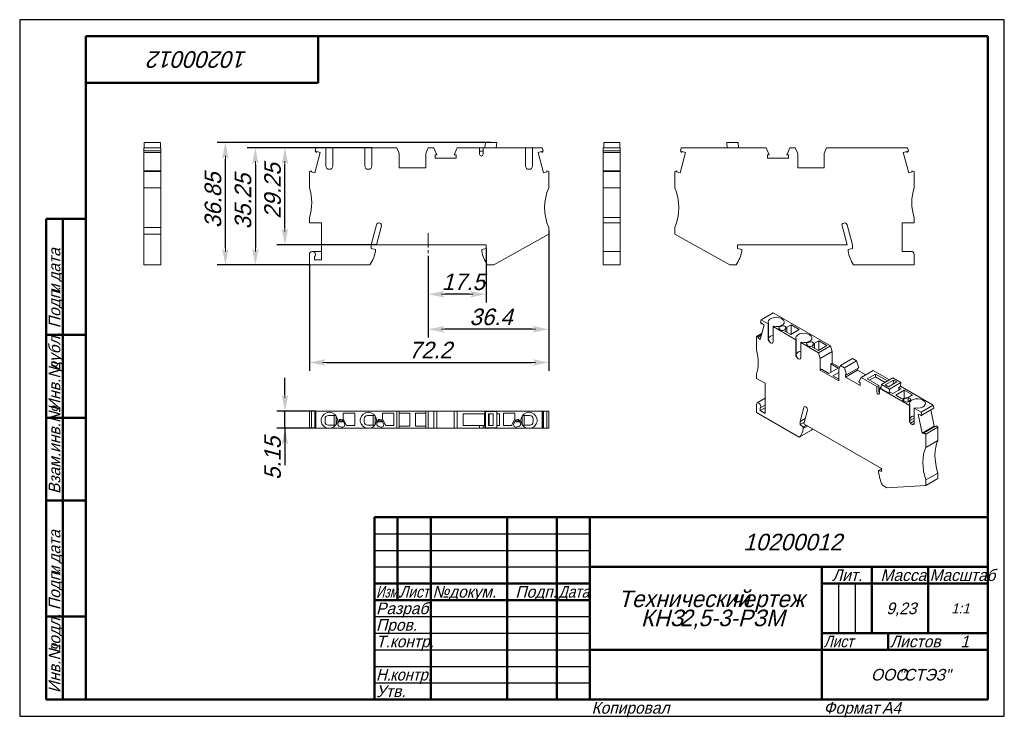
# Model space of a CAD drawing. Header units: millimetres. Extents: x 0 to 297, y 0 to 210.
import ezdxf

# ---------------------------------------------------------------- set-up
doc = ezdxf.new("R2010")
doc.units = ezdxf.units.MM
doc.linetypes.add('CENTER_per1_scale0.136024', pattern=[6.91, 4.31875, -0.86375, 0.86375, -0.86375])
doc.styles.add('TextStyle_1', font='T-FLEX Type A.TTF', dxfattribs={"oblique": 15, "height": 5})
doc.styles.add('TextStyle_2', font='T-FLEX Type A.TTF', dxfattribs={"oblique": 15, "height": 3.5})
doc.styles.add('TextStyle_3', font='T-FLEX Type A.TTF', dxfattribs={"width": 0.744064, "oblique": 15, "height": 3.5})
doc.styles.add('TextStyle_4', font='T-FLEX Type A.TTF', dxfattribs={"width": 0.883061, "oblique": 15, "height": 3.5})
doc.styles.add('TextStyle_5', font='T-FLEX Type A.TTF', dxfattribs={"width": 0.94413, "oblique": 15, "height": 3.5})
doc.styles.add('TextStyle_6', font='T-FLEX Type A.TTF', dxfattribs={"width": 0.98844, "oblique": 15, "height": 3.5})
doc.styles.add('TextStyle_7', font='T-FLEX Type A.TTF', dxfattribs={"oblique": 15, "height": 5})
doc.styles.add('TextStyle_8', font='T-FLEX Type A.TTF', dxfattribs={"oblique": 15, "height": 3})
doc.styles.add('TextStyle_9', font='T-FLEX Type A.TTF', dxfattribs={"oblique": 15, "height": 3.5})
doc.dimstyles.new('DIM_ST_1', dxfattribs={"dimtxt": 5, "dimasz": 5, "dimexe": 2.5, "dimexo": 0, "dimtad": 1, "dimrnd": 0.01, "dimdsep": 46, "dimtxsty": 'TextStyle_1', "dimblk": 'Arrow_3_C7_Status', "dimcen": 0.09, "dimclrd": 7, "dimclre": 7, "dimclrt": 7, "dimazin": 0, "dimtfac": 1, "dimtdec": 0, "dimtmove": 0, "dimatfit": 0, "dimldrblk": 'NONE', "dimfxl": 1, "dimtvp": 1, "dimtolj": 1, "dimarcsym": 0})
doc.dimstyles.new('DIM_ST_2', dxfattribs={"dimtxt": 5, "dimasz": 5, "dimexe": 2.5, "dimexo": 0, "dimtad": 1, "dimrnd": 0.01, "dimdsep": 46, "dimtxsty": 'TextStyle_1', "dimblk": 'Arrow_3_C7_Status', "dimcen": 0.09, "dimclrd": 7, "dimclre": 7, "dimclrt": 7, "dimazin": 0, "dimtfac": 1, "dimtdec": 0, "dimtmove": 0, "dimatfit": 0, "dimldrblk": 'NONE', "dimfxl": 1, "dimtvp": 1, "dimtolj": 1, "dimarcsym": 0})

# ---------------------------------------------------------------- blocks, each defined once
blk = doc.blocks.new('Arrow_3_C7_Status')
at = {"color": 7, "linetype": 'Continuous', "lineweight": 0}
blk.add_line((-1, 0), (-0.8, 0), dxfattribs=at)
at = {"color": 7}
blk.add_solid([(-1, -0.2), (0, 0), (-0.8, 0), (-1, 0.2)], dxfattribs=at)
blk = doc.blocks.new('*D5')
at = {"color": 7, "lineweight": -2}
for p, q in [((106.22, 171.38), (77.52, 171.38)), ((80.02, 147.13), (80.02, 166.38)), ((107.6, 142.13), (77.52, 142.13))]:
    blk.add_line(p, q, dxfattribs=at)
at = {"layer": 'Defpoints', "color": 0}
for p in [(80.02, 171.38), (106.22, 171.38), (107.6, 142.13)]:
    blk.add_point(p, dxfattribs=at)
at = {"color": 7, "lineweight": -2, "xscale": 5, "yscale": 5, "zscale": 5}
for p, rotation in [((80.02, 171.38), 90.00000000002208), ((80.02, 142.13), 270.0000000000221)]:
    blk.add_blockref('Arrow_3_C7_Status', p, dxfattribs=dict(at, rotation=rotation))
blk = doc.blocks.new('_None')
blk = doc.blocks.new('*D6')
at = {"color": 7, "lineweight": -2}
for p, q in [((94.42, 171.38), (68.6, 171.38)), ((71.1, 166.38), (71.1, 141.13)), ((87.4, 136.13), (68.6, 136.13))]:
    blk.add_line(p, q, dxfattribs=at)
at = {"layer": 'Defpoints', "color": 0}
for p in [(94.42, 171.38), (71.1, 136.13), (87.4, 136.13)]:
    blk.add_point(p, dxfattribs=at)
at = {"color": 7, "lineweight": -2, "xscale": 5, "yscale": 5, "zscale": 5}
for p, rotation in [((71.1, 171.38), 90.00000000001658), ((71.1, 136.13), 270.0000000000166)]:
    blk.add_blockref('Arrow_3_C7_Status', p, dxfattribs=dict(at, rotation=rotation))
blk = doc.blocks.new('*D7')
at = {"color": 7, "lineweight": -2}
for p, q in [((142.2, 172.98), (59.54, 172.98)), ((62.04, 141.13), (62.04, 167.98)), ((87.4, 136.13), (59.54, 136.13))]:
    blk.add_line(p, q, dxfattribs=at)
at = {"layer": 'Defpoints', "color": 0}
for p in [(62.04, 172.98), (142.2, 172.98), (87.4, 136.13)]:
    blk.add_point(p, dxfattribs=at)
at = {"color": 7, "lineweight": -2, "xscale": 5, "yscale": 5, "zscale": 5}
for p, rotation in [((62.04, 172.98), 90.00000000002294), ((62.04, 136.13), 270.0000000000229)]:
    blk.add_blockref('Arrow_3_C7_Status', p, dxfattribs=dict(at, rotation=rotation))
blk = doc.blocks.new('*D8')
at = {"color": 7, "lineweight": -2}
for p, q in [((140.7, 141.03), (140.7, 124.72)), ((123.2, 138.76), (123.2, 124.72)), ((135.7, 127.22), (128.2, 127.22))]:
    blk.add_line(p, q, dxfattribs=at)
at = {"layer": 'Defpoints', "color": 0}
for p in [(140.7, 141.03), (123.2, 138.76), (123.2, 127.22)]:
    blk.add_point(p, dxfattribs=at)
at = {"color": 7, "lineweight": -2, "xscale": 5, "yscale": 5, "zscale": 5, "rotation": 180}
blk.add_blockref('Arrow_3_C7_Status', (123.2, 127.22), dxfattribs=at)
at = {"color": 7, "lineweight": -2, "xscale": 5, "yscale": 5, "zscale": 5}
blk.add_blockref('Arrow_3_C7_Status', (140.7, 127.22), dxfattribs=at)
blk = doc.blocks.new('*D9')
at = {"color": 7, "lineweight": -2}
for p, q in [((159.6, 145.33), (159.6, 114.15)), ((123.2, 138.76), (123.2, 114.15)), ((154.6, 116.65), (128.2, 116.65))]:
    blk.add_line(p, q, dxfattribs=at)
at = {"layer": 'Defpoints', "color": 0}
for p in [(159.6, 145.33), (123.2, 138.76), (123.2, 116.65)]:
    blk.add_point(p, dxfattribs=at)
at = {"color": 7, "lineweight": -2, "xscale": 5, "yscale": 5, "zscale": 5, "rotation": 180}
blk.add_blockref('Arrow_3_C7_Status', (123.2, 116.65), dxfattribs=at)
at = {"color": 7, "lineweight": -2, "xscale": 5, "yscale": 5, "zscale": 5}
blk.add_blockref('Arrow_3_C7_Status', (159.6, 116.65), dxfattribs=at)
blk = doc.blocks.new('*D10')
at = {"color": 7, "lineweight": -2}
for p, q in [((159.6, 146.33), (159.6, 104.15)), ((87.4, 136.13), (87.4, 104.15)), ((92.4, 106.65), (154.6, 106.65))]:
    blk.add_line(p, q, dxfattribs=at)
at = {"layer": 'Defpoints', "color": 0}
for p in [(159.6, 146.33), (87.4, 136.13), (159.6, 106.65)]:
    blk.add_point(p, dxfattribs=at)
at = {"color": 7, "lineweight": -2, "xscale": 5, "yscale": 5, "zscale": 5}
for p, rotation in [((87.4, 106.65), 180), ((159.6, 106.65), 360)]:
    blk.add_blockref('Arrow_3_C7_Status', p, dxfattribs=dict(at, rotation=rotation))
blk = doc.blocks.new('*D11')
at = {"color": 7, "lineweight": -2}
for p, q in [((80.02, 96.97), (80.02, 101.97)), ((89.36, 91.97), (77.52, 91.97)), ((80.02, 86.82), (80.02, 91.97)), ((89.36, 86.82), (77.52, 86.82)), ((80.02, 86.82), (80.02, 75.69)), ((80.02, 81.82), (80.02, 76.82))]:
    blk.add_line(p, q, dxfattribs=at)
at = {"layer": 'Defpoints', "color": 0}
for p in [(80.02, 91.97), (89.36, 91.97), (89.36, 86.82)]:
    blk.add_point(p, dxfattribs=at)
at = {"color": 7, "lineweight": -2, "xscale": 5, "yscale": 5, "zscale": 5}
for p, rotation in [((80.02, 91.97), 269.9999999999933), ((80.02, 86.82), 89.99999999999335)]:
    blk.add_blockref('Arrow_3_C7_Status', p, dxfattribs=dict(at, rotation=rotation))
blk = doc.blocks.new('_FR1Страница_1')
at = {"color": 7, "linetype": 'Continuous', "lineweight": 25}
for p, q in [((0, 210), (0, 0)), ((297, 210), (0, 210)), ((297, 0), (297, 210)), ((107, 55), (172, 55)), ((107, 50), (172, 50)), ((107, 45), (172, 45)), ((247, 40), (247, 25)), ((252, 40), (252, 25)), ((107, 30), (172, 30)), ((107, 25), (172, 25)), ((107, 20), (172, 20)), ((242, 20), (292, 20)), ((262, 20), (262, 20)), ((107, 15), (172, 15)), ((107, 10), (172, 10)), ((0, 0), (297, 0))]:
    blk.add_line(p, q, dxfattribs=at)
at = {"color": 7, "linetype": 'Continuous', "lineweight": 50}
for p, q in [((20, 5), (20, 205)), ((20, 205), (292, 205)), ((90, 191), (90, 205)), ((292, 205), (292, 5)), ((20, 191), (90, 191)), ((8, 5), (8, 150)), ((8, 150), (20, 150)), ((13, 150), (13, 5)), ((8, 115), (20, 115)), ((8, 90), (20, 90)), ((20, 65), (8, 65)), ((107, 5), (107, 60)), ((107, 60), (292, 60)), ((114, 60), (114, 35)), ((124, 60), (124, 5)), ((147, 60), (147, 5)), ((162, 60), (162, 5)), ((172, 60), (172, 5)), ((172, 45), (292, 45)), ((242, 45), (242, 5)), ((257, 45), (257, 25)), ((274, 45), (274, 25)), ((107, 40), (172, 40)), ((242, 40), (292, 40)), ((107, 35), (172, 35)), ((8, 30), (20, 30)), ((242, 25), (292, 25)), ((262, 25), (262, 20)), ((172, 20), (292, 20)), ((20, 5), (8, 5)), ((292, 5), (20, 5))]:
    blk.add_line(p, q, dxfattribs=at)
at = {"color": 7, "oblique": 15}
for s, height, rotation, style, p in [('10200012', 5, 180, 'TextStyle_7', (68.7, 200.5)), ('дата', 3.5, 90, 'TextStyle_2', (12.25, 131.01)), ('Подп.', 3.5, 90, 'TextStyle_2', (12.25, 117)), ('и', 3.5, 90, 'TextStyle_2', (12.25, 127.51)), ('дубл.', 3.5, 90, 'TextStyle_2', (12.25, 104.01)), ('Инв.№', 3.5, 90, 'TextStyle_2', (12.25, 92)), ('Взам.инв.№', 3.5, 90, 'TextStyle_2', (12.25, 67)), ('дата', 3.5, 90, 'TextStyle_2', (12.25, 46.01)), ('Подп.', 3.5, 90, 'TextStyle_2', (12.25, 32)), ('и', 3.5, 90, 'TextStyle_2', (12.25, 42.51)), ('подл.', 3.5, 90, 'TextStyle_2', (12.25, 19.01)), ('Инв.№', 3.5, 90, 'TextStyle_2', (12.25, 7))]:
    blk.add_text(s, height=height, rotation=rotation, dxfattribs=dict(at, style=style)).set_placement(p)
for s, height, style, p in [('10200012', 5, 'TextStyle_7', (218.3, 50)), ('Лит.', 3.5, 'TextStyle_2', (245.03, 40.76)), ('Масса', 3.5, 'TextStyle_2', (259.65, 40.76)), ('№', 3.5, 'TextStyle_2', (124.5, 35.75)), ('Подп.', 3.5, 'TextStyle_2', (149.53, 35.75)), ('докум.', 3.5, 'TextStyle_2', (129.5, 35.75)), ('Технический', 5, 'TextStyle_7', (180.55, 32.88)), ('чертеж', 5, 'TextStyle_7', (214.51, 32.88)), ('Разраб.', 3.5, 'TextStyle_2', (107.5, 30.75)), ('9,23', 3.5, 'TextStyle_2', (261.41, 30.75)), ('1:1', 3, 'TextStyle_8', (280.99, 31)), ('КНЗ', 5, 'TextStyle_7', (187.39, 27.12)), ('2,5-3-РЗМ', 5, 'TextStyle_7', (199.18, 27.12)), ('Пров.', 3.5, 'TextStyle_2', (107.5, 25.75)), ('Т.контр.', 3.5, 'TextStyle_2', (107.5, 20.75)), ('Листов', 3.5, 'TextStyle_2', (262.5, 20.75)), ('1', 3.5, 'TextStyle_9', (283.78, 20.75)), ('ООО', 3.5, 'TextStyle_2', (256.78, 10.75)), ('"СТЭЗ"', 3.5, 'TextStyle_2', (265.03, 10.75)), ('Утв.', 3.5, 'TextStyle_2', (107.5, 5.75)), ('Копировал', 3.5, 'TextStyle_2', (172.5, 0.75)), ('Формат', 3.5, 'TextStyle_2', (242.5, 0.75)), ('A4', 3.5, 'TextStyle_2', (260.12, 0.75))]:
    blk.add_text(s, height=height, dxfattribs=dict(at, style=style)).set_placement(p)
for s, style, width, p in [('Масштаб', 'TextStyle_6', 0.98844, (274.5, 40.76)), ('Изм.', 'TextStyle_3', 0.744064, (107.5, 35.75)), ('Лист', 'TextStyle_4', 0.883061, (114.5, 35.75)), ('Дата', 'TextStyle_4', 0.883061, (162.5, 35.75)), ('Лист', 'TextStyle_4', 0.883061, (242.5, 20.75)), ('Н.', 'TextStyle_5', 0.94413, (107.5, 10.75)), ('контр.', 'TextStyle_5', 0.94413, (111.75, 10.75))]:
    blk.add_text(s, height=3.5, dxfattribs=dict(at, style=style, width=width)).set_placement(p)
blk = doc.blocks.new('Страница_1')
at = {"color": 7, "linetype": 'Continuous', "lineweight": 20}
for p, q in [((37.576, 172.983), (37.576, 171.383)), ((37.576, 172.983), (42.446, 172.983)), ((42.446, 172.983), (42.446, 171.383)), ((140.323, 171.383), (140.491, 172.983)), ((140.491, 172.983), (143.912, 172.983)), ((143.912, 172.983), (143.772, 171.383)), ((176.153, 171.383), (176.153, 172.983)), ((176.153, 172.983), (181.023, 172.983)), ((181.023, 171.383), (181.023, 172.983)), ((213.265, 172.983), (213.405, 171.383)), ((216.686, 172.983), (213.265, 172.983)), ((216.854, 171.383), (216.686, 172.983)), ((42.586, 171.383), (37.436, 171.383)), ((37.436, 171.383), (37.436, 170.421)), ((42.586, 170.421), (37.436, 170.421)), ((37.436, 169.988), (37.436, 170.421)), ((37.436, 169.988), (37.436, 169.974)), ((37.436, 169.988), (42.586, 169.988)), ((37.436, 164.404), (37.436, 169.974)), ((37.436, 169.974), (42.586, 169.974)), ((42.586, 171.383), (42.586, 170.421)), ((42.586, 169.988), (42.586, 170.421)), ((42.586, 169.974), (42.586, 169.988)), ((42.586, 164.404), (42.586, 169.974)), ((89.002, 163.864), (90.639, 169.974)), ((89.36, 171.383), (89.102, 170.421)), ((89.535, 169.988), (89.102, 170.421)), ((92.325, 171.383), (89.36, 171.383)), ((89.605, 170.251), (89.535, 169.988)), ((90.639, 169.974), (89.605, 170.251)), ((93.325, 171.383), (92.325, 171.383)), ((92.325, 171.383), (92.325, 165.889)), ((93.325, 171.383), (93.425, 171.383)), ((93.425, 171.383), (94.425, 171.383)), ((94.425, 165.889), (94.425, 171.383)), ((104.125, 171.383), (94.425, 171.383)), ((105.125, 171.383), (104.125, 171.383)), ((104.125, 171.383), (104.125, 165.889)), ((105.125, 171.383), (105.225, 171.383)), ((105.225, 171.383), (106.225, 171.383)), ((106.225, 165.889), (106.225, 171.383)), ((113.781, 171.383), (106.225, 171.383)), ((114.5, 169.683), (113.781, 171.383)), ((114.5, 169.683), (114.5, 165.383)), ((123.218, 171.383), (122.5, 169.683)), ((122.5, 165.383), (122.5, 169.683)), ((124.89, 171.383), (123.218, 171.383)), ((124.89, 171.383), (125.815, 169.278)), ((131.084, 169.278), (132.009, 171.383)), ((138.7, 171.383), (132.009, 171.383)), ((139.8, 171.383), (138.7, 171.383)), ((138.7, 171.383), (138.7, 169.433)), ((139.8, 170.329), (138.7, 170.329)), ((139.8, 169.433), (139.8, 171.383)), ((152.574, 171.383), (139.8, 171.383)), ((152.574, 165.889), (152.574, 171.383)), ((153.574, 171.383), (152.574, 171.383)), ((153.674, 171.383), (153.574, 171.383)), ((153.674, 171.383), (154.674, 171.383)), ((154.674, 171.383), (154.674, 165.889)), ((157.64, 171.383), (154.674, 171.383)), ((157.394, 170.251), (156.361, 169.974)), ((157.998, 163.864), (156.361, 169.974)), ((157.465, 169.988), (157.394, 170.251)), ((157.465, 169.988), (157.897, 170.421)), ((157.64, 171.383), (157.897, 170.421)), ((176.013, 171.383), (176.013, 170.421)), ((176.013, 171.383), (181.163, 171.383)), ((176.013, 169.988), (176.013, 170.421)), ((176.013, 170.421), (181.163, 170.421)), ((176.013, 169.988), (181.163, 169.988)), ((176.013, 169.988), (176.013, 169.974)), ((176.013, 169.974), (181.163, 169.974)), ((176.013, 164.404), (176.013, 169.974)), ((181.163, 171.383), (181.163, 170.421)), ((181.163, 169.988), (181.163, 170.421)), ((181.163, 169.974), (181.163, 169.988)), ((181.163, 164.404), (181.163, 169.974)), ((199.179, 163.864), (200.816, 169.974)), ((199.537, 171.383), (199.279, 170.421)), ((199.712, 169.988), (199.279, 170.421)), ((225.167, 171.383), (199.537, 171.383)), ((199.782, 170.251), (199.712, 169.988)), ((200.816, 169.974), (199.782, 170.251)), ((226.092, 169.278), (225.167, 171.383)), ((232.286, 171.383), (231.361, 169.278)), ((232.286, 171.383), (233.958, 171.383)), ((233.958, 171.383), (234.677, 169.683)), ((234.677, 165.383), (234.677, 169.683)), ((242.677, 169.683), (243.395, 171.383)), ((242.677, 169.683), (242.677, 165.383)), ((267.817, 171.383), (243.395, 171.383)), ((267.571, 170.251), (266.538, 169.974)), ((268.175, 163.864), (266.538, 169.974)), ((267.642, 169.988), (267.571, 170.251)), ((267.642, 169.988), (268.075, 170.421)), ((267.817, 171.383), (268.075, 170.421)), ((125.815, 169.278), (125.287, 169.278)), ((125.287, 169.278), (125.287, 168.208)), ((125.287, 168.208), (131.612, 168.208)), ((131.612, 169.278), (131.084, 169.278)), ((131.612, 168.208), (131.612, 169.278)), ((226.092, 169.278), (225.564, 169.278)), ((225.564, 169.278), (225.564, 168.208)), ((225.564, 168.208), (231.889, 168.208)), ((231.889, 169.278), (231.361, 169.278)), ((231.889, 168.208), (231.889, 169.278)), ((37.436, 164.404), (37.436, 164.233)), ((42.586, 164.404), (37.436, 164.404)), ((37.436, 164.233), (42.586, 164.233)), ((37.436, 164.233), (37.436, 159.333)), ((42.586, 164.404), (42.586, 164.233)), ((42.586, 164.233), (42.586, 159.333)), ((88.039, 164.404), (87.4, 164.233)), ((87.4, 159.333), (87.4, 164.233)), ((88.039, 164.404), (87.968, 164.141)), ((87.968, 164.141), (89.002, 163.864)), ((93.325, 164.889), (93.425, 164.889)), ((105.125, 164.889), (105.225, 164.889)), ((114.5, 165.383), (122.5, 165.383)), ((153.674, 164.889), (153.574, 164.889)), ((157.998, 163.864), (159.031, 164.141)), ((158.961, 164.404), (159.6, 164.233)), ((159.031, 164.141), (158.961, 164.404)), ((159.6, 164.233), (159.6, 159.333)), ((176.013, 164.404), (176.013, 164.233)), ((176.013, 164.404), (181.163, 164.404)), ((181.163, 164.233), (176.013, 164.233)), ((176.013, 159.333), (176.013, 164.233)), ((181.163, 164.404), (181.163, 164.233)), ((181.163, 159.333), (181.163, 164.233)), ((198.216, 164.404), (197.577, 164.233)), ((197.577, 164.233), (197.577, 159.333)), ((198.216, 164.404), (198.145, 164.141)), ((198.145, 164.141), (199.179, 163.864)), ((242.677, 165.383), (234.677, 165.383)), ((268.175, 163.864), (269.208, 164.141)), ((269.138, 164.404), (269.777, 164.233)), ((269.208, 164.141), (269.138, 164.404)), ((269.777, 159.333), (269.777, 164.233)), ((37.436, 159.333), (37.436, 147.333)), ((42.586, 159.333), (37.436, 159.333)), ((42.586, 159.333), (42.586, 147.333)), ((176.013, 159.333), (181.163, 159.333)), ((176.013, 150.333), (176.013, 159.333)), ((181.163, 150.333), (181.163, 159.333)), ((87.4, 148.733), (87.4, 150.333)), ((91, 148.733), (87.4, 148.733)), ((91, 137.633), (91, 148.733)), ((176.013, 148.733), (176.013, 150.333)), ((176.013, 150.333), (181.163, 150.333)), ((176.013, 140.133), (176.013, 148.733)), ((176.013, 148.733), (181.163, 148.733)), ((181.163, 148.733), (181.163, 150.333)), ((181.163, 140.133), (181.163, 148.733)), ((266.177, 140.133), (266.177, 148.733)), ((266.177, 148.733), (269.777, 148.733)), ((269.777, 148.733), (269.777, 150.333)), ((37.436, 147.333), (37.436, 145.333)), ((42.586, 147.333), (37.436, 147.333)), ((42.586, 147.333), (42.586, 145.333)), ((107.609, 148.14), (106, 142.133)), ((107.6, 142.133), (109.128, 147.837)), ((159.6, 147.333), (159.6, 145.333)), ((197.577, 147.333), (197.577, 145.333)), ((249.577, 142.133), (248.049, 147.837)), ((249.567, 148.14), (251.177, 142.133)), ((42.586, 145.333), (37.436, 145.333)), ((37.436, 145.333), (37.436, 136.133)), ((42.586, 145.333), (42.586, 136.133)), ((159.6, 145.333), (143.017, 136.133)), ((197.577, 145.333), (214.159, 136.133)), ((88.3, 140.133), (91, 140.133)), ((106, 142.133), (106, 141.033)), ((106, 141.033), (107.3, 140.685)), ((107.3, 140.685), (107.3, 140.233)), ((140.7, 142.133), (107.6, 142.133)), ((139.4, 140.685), (140.7, 141.033)), ((139.4, 140.233), (139.4, 140.685)), ((140.7, 141.033), (140.7, 142.133)), ((176.013, 140.133), (176.013, 139.233)), ((176.013, 140.133), (177.013, 140.133)), ((181.163, 140.133), (177.013, 140.133)), ((181.163, 140.133), (181.163, 139.233)), ((216.477, 142.133), (249.577, 142.133)), ((216.477, 141.033), (216.477, 142.133)), ((217.777, 140.685), (216.477, 141.033)), ((217.777, 140.233), (217.777, 140.685)), ((251.177, 141.033), (249.877, 140.685)), ((249.877, 140.685), (249.877, 140.233)), ((251.177, 142.133), (251.177, 141.033)), ((268.877, 140.133), (266.177, 140.133)), ((87.4, 136.133), (87.4, 139.233)), ((88.9, 138.562), (88.9, 137.633)), ((88.9, 137.633), (91, 137.633)), ((176.013, 136.133), (176.013, 139.233)), ((181.163, 136.133), (181.163, 139.233)), ((269.777, 136.133), (269.777, 139.233)), ((37.436, 136.133), (42.586, 136.133)), ((105.641, 136.133), (87.4, 136.133)), ((143.017, 136.133), (141.059, 136.133)), ((181.163, 136.133), (176.013, 136.133)), ((214.159, 136.133), (216.118, 136.133)), ((251.536, 136.133), (269.777, 136.133)), ((223.659, 119.522), (223.476, 118.841)), ((223.782, 118.311), (223.476, 118.841)), ((227.3, 121.624), (223.659, 119.522)), ((225.755, 118.311), (223.659, 119.522)), ((227.3, 121.624), (244.569, 111.654)), ((229.856, 119.863), (229.927, 119.822)), ((223.405, 113.529), (224.563, 117.849)), ((223.832, 118.497), (223.782, 118.311)), ((223.94, 118.402), (223.782, 118.311)), ((224.563, 117.849), (223.832, 118.497)), ((225.755, 118.311), (225.91, 118.4)), ((225.755, 118.311), (225.755, 113.825)), ((225.91, 113.914), (225.91, 118.4)), ((227.394, 117.543), (227.24, 117.454)), ((227.24, 112.968), (227.24, 117.454)), ((234.099, 113.494), (227.24, 117.454)), ((229.433, 116.45), (229.043, 116.84)), ((229.288, 117.369), (230.136, 117.652)), ((230.673, 116.464), (230.252, 116.323)), ((231.091, 117.274), (230.673, 116.464)), ((231.397, 117.262), (230.795, 116.095)), ((230.795, 116.095), (232.561, 115.076)), ((230.819, 117.546), (231.091, 117.274)), ((232.667, 117.995), (231.397, 117.262)), ((231.397, 117.262), (231.397, 115.748)), ((232.561, 115.076), (235.142, 116.566)), ((232.667, 117.995), (232.667, 115.137)), ((235.142, 116.566), (232.667, 117.995)), ((222.273, 114.484), (223.916, 115.432)), ((222.273, 110.483), (222.273, 114.484)), ((222.724, 114.363), (222.273, 114.484)), ((223.745, 114.795), (222.675, 114.177)), ((222.724, 114.363), (222.675, 114.177)), ((222.675, 114.177), (223.405, 113.529)), ((223.794, 114.981), (222.724, 114.363)), ((234.099, 113.494), (234.253, 113.583)), ((234.099, 113.494), (234.099, 109.008)), ((234.253, 109.097), (234.253, 113.583)), ((238.2, 115.045), (238.271, 115.004)), ((241.011, 113.177), (239.741, 112.444)), ((241.011, 113.177), (241.011, 110.32)), ((243.486, 111.749), (241.011, 113.177)), ((226.462, 112.6), (226.533, 112.559)), ((235.738, 112.726), (235.584, 112.637)), ((235.584, 108.15), (235.584, 112.637)), ((240.927, 109.552), (235.584, 112.637)), ((237.776, 111.633), (237.386, 112.023)), ((237.632, 112.551), (238.48, 112.834)), ((239.017, 111.646), (238.596, 111.506)), ((239.435, 112.457), (239.017, 111.646)), ((239.741, 112.444), (239.139, 111.278)), ((239.139, 111.278), (240.905, 110.259)), ((239.163, 112.729), (239.435, 112.457)), ((239.741, 112.444), (239.741, 110.93)), ((240.905, 110.259), (243.486, 111.749)), ((244.569, 111.654), (240.927, 109.552)), ((245.077, 109.973), (241.435, 107.87)), ((245.077, 109.973), (244.569, 111.654)), ((245.077, 109.973), (245.077, 106.462)), ((234.806, 107.783), (234.877, 107.742)), ((241.435, 107.87), (240.927, 109.552)), ((241.435, 107.87), (241.435, 104.359)), ((247.6, 105.699), (251.242, 107.801)), ((252.424, 107.119), (248.782, 105.016)), ((252.424, 107.119), (251.242, 107.801)), ((252.424, 107.119), (253.078, 105.023)), ((241.842, 104.594), (241.435, 104.359)), ((241.435, 104.359), (247.092, 101.093)), ((241.842, 104.594), (244.069, 103.308)), ((244.069, 103.308), (246.898, 104.941)), ((245.077, 106.462), (244.67, 106.227)), ((244.67, 106.227), (244.67, 103.655)), ((246.898, 104.941), (244.67, 106.227)), ((245.077, 106.462), (247.346, 105.152)), ((247.6, 105.699), (247.092, 104.604)), ((247.092, 101.093), (247.092, 104.604)), ((248.782, 105.016), (247.6, 105.699)), ((248.782, 105.016), (249.436, 102.92)), ((249.063, 102.262), (252.705, 104.364)), ((253.078, 105.023), (249.436, 102.92)), ((252.705, 104.364), (252.705, 104.807)), ((255.213, 102.916), (252.705, 104.364)), ((257.458, 104.212), (253.816, 102.11)), ((257.458, 104.212), (262.324, 101.403)), ((222.273, 101.828), (222.273, 103.135)), ((224.818, 100.358), (222.273, 101.828)), ((247.092, 103.665), (245.271, 102.614)), ((245.271, 102.614), (247.092, 101.563)), ((249.436, 102.92), (249.063, 103.136)), ((249.063, 103.136), (249.063, 102.262)), ((249.063, 102.262), (253.536, 99.68)), ((253.162, 100.769), (253.816, 102.11)), ((258.547, 99.379), (253.816, 102.11)), ((258.139, 103.166), (255.629, 101.717)), ((255.629, 101.717), (259.113, 99.705)), ((256.375, 101.286), (258.139, 102.305)), ((261.758, 101.077), (258.139, 103.166)), ((258.139, 103.166), (258.139, 102.305)), ((261.013, 100.646), (258.139, 102.305)), ((263.356, 101.999), (259.913, 100.011)), ((263.565, 101.34), (261.055, 99.89)), ((263.356, 101.999), (265.775, 100.603)), ((263.565, 101.34), (263.448, 100.122)), ((263.565, 101.34), (264.561, 100.765)), ((224.818, 91.295), (224.818, 100.358)), ((253.536, 100.553), (253.162, 100.769)), ((253.536, 99.68), (253.536, 100.553)), ((258.547, 99.379), (259.113, 99.705)), ((258.547, 99.379), (258.547, 97.787)), ((259.113, 99.705), (259.113, 98.844)), ((259.325, 98.722), (259.113, 98.844)), ((259.113, 98.844), (259.113, 98.113)), ((259.837, 99.225), (259.325, 98.93)), ((259.325, 97.337), (259.325, 98.93)), ((268.358, 93.714), (259.325, 98.93)), ((259.794, 98.773), (259.913, 100.011)), ((259.794, 98.773), (262.233, 97.365)), ((259.913, 100.011), (262.332, 98.614)), ((261.055, 99.89), (262.051, 99.315)), ((264.561, 100.765), (262.051, 99.315)), ((262.332, 98.614), (262.233, 97.365)), ((262.332, 98.614), (265.775, 100.603)), ((263.375, 97.245), (265.885, 98.694)), ((264.239, 96.787), (266.82, 98.277)), ((265.21, 99.084), (265.145, 98.267)), ((265.677, 99.353), (265.21, 99.084)), ((265.885, 98.694), (265.21, 99.084)), ((265.775, 100.603), (265.677, 99.353)), ((265.685, 99.463), (275.581, 93.749)), ((266.82, 98.277), (269.295, 96.848)), ((266.82, 98.277), (266.82, 95.907)), ((224.818, 95.846), (222.459, 94.483)), ((262.7, 97.635), (262.233, 97.365)), ((262.7, 97.635), (263.375, 97.245)), ((266.005, 95.767), (264.239, 96.787)), ((268.025, 96.115), (266.005, 95.767)), ((266.402, 95.452), (266.645, 95.695)), ((266.645, 95.695), (268.049, 95.936)), ((266.645, 95.695), (266.645, 94.971)), ((269.295, 96.848), (268.025, 96.115)), ((268.049, 95.936), (268.52, 95.78)), ((268.049, 95.936), (268.049, 94.786)), ((268.703, 95.385), (268.213, 94.895)), ((272.53, 95.225), (272.459, 95.266)), ((222.273, 91.54), (222.273, 94.071)), ((223.333, 92.153), (224.818, 93.01)), ((223.333, 92.911), (223.333, 92.153)), ((223.333, 92.153), (224.818, 91.295)), ((223.359, 92.925), (224.818, 93.767)), ((236.563, 93.094), (235.425, 88.846)), ((236.556, 88.193), (237.637, 92.226)), ((267.298, 94.754), (266.622, 94.979)), ((268.512, 93.804), (268.358, 93.714)), ((268.358, 89.228), (268.358, 93.714)), ((268.512, 93.804), (268.512, 89.317)), ((269.843, 92.857), (269.997, 92.946)), ((269.843, 92.857), (269.843, 88.371)), ((271.94, 91.647), (269.843, 92.857)), ((275.581, 93.749), (271.94, 91.647)), ((275.764, 92.858), (272.122, 90.755)), ((275.835, 87.464), (274.84, 92.324)), ((275.581, 93.749), (275.764, 92.858)), ((87.4, 86.823), (87.4, 91.973)), ((88.039, 91.973), (87.4, 91.973)), ((88.039, 91.973), (88.039, 86.823)), ((89.002, 91.973), (88.039, 91.973)), ((89.002, 86.823), (89.002, 91.973)), ((89.002, 91.973), (89.102, 91.973)), ((89.102, 91.973), (89.102, 86.823)), ((89.36, 91.973), (89.102, 91.973)), ((89.36, 91.973), (89.36, 86.823)), ((89.36, 91.973), (113.781, 91.973)), ((92.1, 88.773), (92.1, 89.673)), ((93.1, 90.673), (93.325, 90.673)), ((93.325, 91.623), (93.425, 91.623)), ((93.425, 90.673), (93.325, 90.673)), ((95.337, 90.673), (93.425, 90.673)), ((94.849, 87.773), (94.849, 90.673)), ((95.475, 90.471), (95.475, 90.099)), ((95.475, 90.099), (95.613, 90.209)), ((95.475, 90.099), (95.475, 88.347)), ((95.977, 88.166), (96.231, 89.113)), ((96.55, 88.793), (96.55, 89.456)), ((96.843, 89.466), (97.368, 89.326)), ((96.95, 88.793), (96.95, 89.438)), ((97.35, 89.331), (97.35, 88.793)), ((97.368, 89.326), (98.065, 88.037)), ((97.6, 91.323), (97.6, 89.527)), ((101.1, 91.323), (97.6, 91.323)), ((97.6, 89.527), (98.602, 87.673)), ((101.1, 87.673), (101.1, 91.323)), ((103.9, 88.773), (103.9, 89.673)), ((104.9, 90.673), (105.125, 90.673)), ((105.125, 91.623), (105.225, 91.623)), ((105.225, 90.673), (105.125, 90.673)), ((107.137, 90.673), (105.225, 90.673)), ((106.649, 87.773), (106.649, 90.673)), ((107.275, 90.471), (107.275, 90.099)), ((107.275, 90.099), (107.413, 90.209)), ((107.275, 90.099), (107.275, 88.347)), ((107.777, 88.166), (108.031, 89.113)), ((108.35, 88.793), (108.35, 89.456)), ((108.643, 89.466), (109.168, 89.326)), ((108.75, 88.793), (108.75, 89.438)), ((109.15, 89.331), (109.15, 88.793)), ((109.168, 89.326), (109.865, 88.037)), ((109.4, 91.323), (109.4, 89.527)), ((112.9, 91.323), (109.4, 91.323)), ((109.4, 89.527), (110.402, 87.673)), ((112.9, 87.673), (112.9, 91.323)), ((114.5, 91.973), (113.781, 91.973)), ((113.781, 91.973), (113.781, 86.823)), ((114.5, 91.973), (122.5, 91.973)), ((114.5, 91.973), (114.5, 86.823)), ((117.65, 91.398), (114.5, 91.398)), ((117.65, 87.398), (117.65, 91.398)), ((122.5, 91.398), (119.35, 91.398)), ((119.35, 91.398), (119.35, 87.398)), ((123.218, 91.973), (122.5, 91.973)), ((122.5, 86.823), (122.5, 91.973)), ((124.89, 91.973), (123.218, 91.973)), ((123.218, 86.823), (123.218, 91.973)), ((124.89, 91.973), (124.89, 86.823)), ((124.89, 91.973), (125.815, 91.973)), ((131.084, 91.973), (125.815, 91.973)), ((125.815, 91.973), (125.815, 86.823)), ((131.084, 86.823), (131.084, 91.973)), ((131.084, 91.973), (132.009, 91.973)), ((132.009, 91.973), (157.64, 91.973)), ((132.009, 91.973), (132.009, 86.823)), ((133.773, 91.173), (133.773, 87.623)), ((140.323, 91.173), (133.773, 91.173)), ((140.212, 91.173), (140.212, 87.623)), ((140.323, 91.173), (140.323, 91.833)), ((140.323, 91.833), (140.491, 91.833)), ((140.491, 91.833), (143.912, 91.833)), ((140.491, 91.833), (140.491, 86.963)), ((141.446, 91.173), (142.855, 91.173)), ((141.446, 91.173), (141.446, 87.623)), ((141.659, 91.173), (141.659, 87.623)), ((142.855, 91.173), (142.855, 87.623)), ((143.912, 86.963), (143.912, 91.833)), ((144.727, 91.173), (143.912, 91.173)), ((144.727, 87.623), (144.727, 91.173)), ((145.899, 91.323), (149.399, 91.323)), ((145.899, 87.673), (145.899, 91.323)), ((149.399, 89.527), (148.397, 87.673)), ((148.938, 88.037), (149.634, 89.326)), ((149.399, 91.323), (149.399, 89.527)), ((149.634, 89.326), (150.159, 89.466)), ((149.65, 89.33), (149.65, 88.793)), ((150.05, 88.793), (150.05, 89.437)), ((150.45, 88.793), (150.45, 89.457)), ((150.772, 89.113), (151.025, 88.166)), ((151.524, 90.099), (151.386, 90.209)), ((151.524, 90.471), (151.524, 90.099)), ((151.524, 90.099), (151.524, 88.347)), ((151.662, 90.673), (153.574, 90.673)), ((152.15, 87.773), (152.15, 90.673)), ((153.674, 91.623), (153.574, 91.623)), ((153.574, 90.673), (153.674, 90.673)), ((153.899, 90.673), (153.674, 90.673)), ((154.899, 88.773), (154.899, 89.673)), ((157.64, 91.973), (157.897, 91.973)), ((157.64, 91.973), (157.64, 86.823)), ((157.998, 91.973), (157.897, 91.973)), ((157.897, 91.973), (157.897, 86.823)), ((158.961, 91.973), (157.998, 91.973)), ((157.998, 91.973), (157.998, 86.823)), ((158.961, 91.973), (158.961, 86.823)), ((158.961, 91.973), (159.6, 91.973)), ((159.6, 86.823), (159.6, 91.973)), ((235.171, 84.093), (222.273, 91.54)), ((236.97, 89.738), (235.425, 88.846)), ((268.693, 89.221), (268.514, 89.282)), ((268.518, 89.474), (268.693, 89.221)), ((269.843, 89.885), (268.693, 89.221)), ((272.193, 85.361), (271.035, 91.018)), ((271.766, 90.822), (271.035, 91.018)), ((271.816, 90.579), (271.766, 90.822)), ((271.816, 90.579), (272.122, 90.755)), ((271.94, 91.647), (272.122, 90.755)), ((88.039, 86.823), (87.4, 86.823)), ((88.039, 86.823), (89.002, 86.823)), ((89.002, 86.823), (89.102, 86.823)), ((89.36, 86.823), (89.102, 86.823)), ((92.325, 86.823), (89.36, 86.823)), ((92.325, 86.823), (92.325, 87.041)), ((93.325, 86.823), (92.325, 86.823)), ((93.325, 87.773), (93.1, 87.773)), ((93.325, 87.773), (93.425, 87.773)), ((93.325, 86.823), (93.425, 86.823)), ((93.425, 87.773), (95.337, 87.773)), ((93.425, 86.823), (94.425, 86.823)), ((94.425, 87.041), (94.425, 86.823)), ((104.125, 86.823), (94.425, 86.823)), ((95.613, 88.236), (95.475, 88.347)), ((95.475, 88.347), (95.475, 87.975)), ((96.145, 88.793), (97.35, 88.793)), ((96.145, 88.793), (96.55, 88.793)), ((97.204, 87.144), (96.451, 87.346)), ((96.55, 88.793), (96.95, 88.793)), ((96.55, 88.793), (96.55, 88.793)), ((96.95, 88.793), (97.35, 88.793)), ((97.35, 88.793), (97.35, 88.793)), ((98.065, 88.037), (97.939, 87.568)), ((98.602, 87.673), (101.1, 87.673)), ((104.125, 86.823), (104.125, 87.041)), ((105.125, 86.823), (104.125, 86.823)), ((105.125, 87.773), (104.9, 87.773)), ((105.125, 87.773), (105.225, 87.773)), ((105.125, 86.823), (105.225, 86.823)), ((105.225, 87.773), (107.137, 87.773)), ((105.225, 86.823), (106.225, 86.823)), ((106.225, 87.041), (106.225, 86.823)), ((113.781, 86.823), (106.225, 86.823)), ((107.275, 88.347), (107.275, 87.975)), ((107.413, 88.236), (107.275, 88.347)), ((108.35, 88.793), (107.945, 88.793)), ((109.004, 87.144), (108.251, 87.346)), ((108.35, 88.793), (108.75, 88.793)), ((108.75, 88.793), (109.15, 88.793)), ((109.865, 88.037), (109.739, 87.568)), ((110.402, 87.673), (112.9, 87.673)), ((114.5, 86.823), (113.781, 86.823)), ((114.5, 87.398), (117.65, 87.398)), ((114.5, 86.823), (122.5, 86.823)), ((119.35, 87.398), (122.5, 87.398)), ((123.218, 86.823), (122.5, 86.823)), ((124.89, 86.823), (123.218, 86.823)), ((124.89, 86.823), (125.815, 86.823)), ((125.815, 86.823), (131.084, 86.823)), ((131.084, 86.823), (132.009, 86.823)), ((138.7, 86.823), (132.009, 86.823)), ((133.773, 87.623), (138.7, 87.623)), ((139.8, 87.623), (138.7, 87.623)), ((138.7, 86.823), (138.7, 87.623)), ((139.8, 86.823), (138.7, 86.823)), ((139.8, 87.623), (140.323, 87.623)), ((139.8, 87.623), (139.8, 86.823)), ((152.574, 86.823), (139.8, 86.823)), ((140.323, 86.963), (140.323, 87.623)), ((140.323, 86.963), (140.491, 86.963)), ((140.491, 86.963), (143.912, 86.963)), ((141.446, 87.623), (142.855, 87.623)), ((143.912, 87.623), (144.727, 87.623)), ((148.397, 87.673), (145.899, 87.673)), ((149.063, 87.568), (148.938, 88.037)), ((150.05, 88.793), (149.65, 88.793)), ((150.552, 87.346), (149.798, 87.144)), ((150.45, 88.793), (150.05, 88.793)), ((150.55, 88.793), (150.45, 88.793)), ((150.55, 88.793), (150.857, 88.793)), ((151.386, 88.236), (151.524, 88.347)), ((151.524, 88.347), (151.524, 87.975)), ((153.574, 87.773), (151.662, 87.773)), ((152.574, 87.041), (152.574, 86.823)), ((153.574, 86.823), (152.574, 86.823)), ((153.674, 87.773), (153.574, 87.773)), ((153.674, 86.823), (153.574, 86.823)), ((153.674, 87.773), (153.899, 87.773)), ((153.674, 86.823), (154.674, 86.823)), ((154.674, 86.823), (154.674, 87.041)), ((157.64, 86.823), (154.674, 86.823)), ((157.64, 86.823), (157.897, 86.823)), ((157.998, 86.823), (157.897, 86.823)), ((157.998, 86.823), (158.961, 86.823)), ((158.961, 86.823), (159.6, 86.823)), ((238.813, 86.196), (235.171, 84.093)), ((235.425, 88.846), (235.425, 87.948)), ((236.686, 88.676), (235.425, 87.948)), ((235.425, 87.948), (236.344, 87.133)), ((236.344, 87.133), (237.368, 87.724)), ((237.688, 87.539), (236.344, 86.764)), ((236.344, 87.133), (236.344, 86.764)), ((259.961, 74.68), (236.556, 88.193)), ((268.759, 88.403), (269.843, 89.029)), ((269.136, 87.963), (269.065, 88.003)), ((269.285, 87.901), (269.828, 88.215)), ((275.835, 87.464), (272.193, 85.361)), ((276.516, 87.511), (272.874, 85.409)), ((273.326, 85.008), (276.967, 87.111)), ((276.243, 87.354), (275.835, 87.464)), ((276.516, 87.511), (276.967, 87.111)), ((276.967, 87.111), (276.967, 83.11)), ((272.193, 85.361), (272.924, 85.165)), ((272.874, 85.409), (273.326, 85.008)), ((272.924, 85.165), (272.874, 85.409)), ((273.326, 85.008), (273.326, 81.008)), ((276.967, 83.11), (273.326, 81.008)), ((259.961, 74.559), (259.042, 74.028)), ((259.961, 73.782), (259.961, 74.68)), ((259.042, 73.659), (259.042, 74.028)), ((259.042, 74.028), (259.961, 73.782)), ((276.967, 73.312), (273.326, 71.21)), ((276.967, 71.679), (273.326, 69.577)), ((276.967, 73.312), (276.967, 71.679)), ((261.6, 68.835), (260.215, 69.634)), ((273.326, 69.577), (261.6, 68.835)), ((273.326, 71.21), (273.326, 69.577))]:
    blk.add_line(p, q, dxfattribs=at)
at = {"color": 7, "linetype": 'CENTER_per1_scale0.136024', "lineweight": 9}
blk.add_line((123.2, 145.67), (123.2, 138.76), dxfattribs=at)
at = {"color": 7, "lineweight": 20, "flags": 128}
for points in [[(226.462, 112.6), (226.329, 112.7), (226.212, 112.833), (226.038, 113.172), (225.94, 113.554), (225.917, 113.741), (225.91, 113.914)], [(234.806, 107.783), (234.673, 107.883), (234.556, 108.016), (234.381, 108.355), (234.284, 108.737), (234.261, 108.924), (234.253, 109.097)], [(268.512, 89.317), (268.52, 89.145), (268.543, 88.957), (268.64, 88.575), (268.815, 88.237), (268.931, 88.103), (269.065, 88.003)], [(268.518, 89.474), (268.618, 89.764), (268.743, 90.008), (268.893, 90.2), (269.065, 90.334), (269.257, 90.41), (269.465, 90.424), (269.685, 90.38), (269.843, 90.31)]]:
    blk.add_lwpolyline(points, dxfattribs=at)
at = {"color": 7, "linetype": 'Continuous', "lineweight": 20}
for centre, radius, start, end in [((139.25, 169.433), 0.55, 180.00001, 0), ((93.325, 165.889), 1, 179.99999, 270), ((93.425, 165.889), 1, 270, 0), ((105.125, 165.889), 1, 180, 270), ((105.225, 165.889), 1, 270, 360), ((153.574, 165.889), 1, 180, 270), ((153.674, 165.889), 1, 270, 0), ((73.091, 154.833), 15, 342.5424, 17.4576), ((173.347, 153.333), 15, 156.42182, 203.57818), ((183.829, 153.333), 15, 336.42182, 23.57818), ((284.086, 154.833), 15, 162.5424, 197.4576), ((108.382, 147.933), 0.8, 73.31672, 165), ((108.452, 148.018), 0.7, 345, 76.79952), ((248.725, 148.018), 0.7, 103.20048, 195), ((248.794, 147.933), 0.8, 15, 106.68328), ((88.3, 139.233), 0.9, 311.81031, 180.00001), ((97.906, 141.649), 9.5, 324.50968, 351.4318), ((148.794, 141.649), 9.5, 188.5682, 215.49032), ((208.383, 141.649), 9.5, 324.50968, 351.4318), ((259.271, 141.649), 9.5, 188.5682, 215.49032), ((268.877, 139.233), 0.9, 360, 90), ((226.826, 113.047), 0.568, 239.00584, 299.80516), ((235.17, 108.229), 0.568, 239.00584, 299.80516), ((93.325, 89.223), 2.4, 90, 245.37568), ((93.1, 89.673), 1, 89.99989, 179.99997), ((93.425, 89.223), 2.4, 294.62432, 90), ((96.714, 88.983), 0.5, 75, 165), ((105.125, 89.223), 2.4, 90, 245.37568), ((104.9, 89.673), 1, 89.99989, 179.99998), ((105.225, 89.223), 2.4, 294.62432, 90), ((108.514, 88.983), 0.5, 75, 165), ((150.289, 88.983), 0.5, 15, 105), ((153.574, 89.223), 2.4, 90, 245.37568), ((153.674, 89.223), 2.4, 294.62432, 90), ((153.899, 89.673), 1, 0, 90), ((93.1, 88.773), 1, 180, 270), ((93.325, 89.223), 2.4, 245.37568, 270), ((93.425, 89.223), 2.4, 270, 294.62432), ((96.624, 87.993), 0.67, 165, 255), ((97.36, 87.723), 0.6, 255, 345), ((104.9, 88.773), 1, 180, 270), ((105.125, 89.223), 2.4, 245.37568, 270), ((105.225, 89.223), 2.4, 270, 294.62432), ((108.424, 87.993), 0.67, 165, 255), ((109.16, 87.723), 0.6, 255, 345), ((149.643, 87.723), 0.6, 195, 285), ((150.378, 87.993), 0.67, 285, 15), ((153.574, 89.223), 2.4, 245.37568, 270), ((153.674, 89.223), 2.4, 270, 294.62432), ((153.899, 88.773), 1, 270, 360), ((269.429, 88.45), 0.568, 239.00574, 299.80508)]:
    blk.add_arc(centre, radius, start, end, dxfattribs=at)
for centre, major_axis, ratio, start_param, end_param in [((228.159, 118.883), (2.4, 0), 0.5773503, 0.7853982, 3.4972154), ((228.23, 118.842), (2.4, 0), 0.5773503, 4.3567662, 7.0685835), ((229.623, 117.034), (0.67, 0), 0.5773503, 2.0943951, 3.6651914), ((229.952, 116.623), (0.6, 0), 0.5773503, 3.6651914, 5.2359878), ((230.386, 117.402), (0.5, 0), 0.5773503, 0.5235988, 2.0943951), ((226.462, 113.417), (-0.5, 0.866), 0.5773503, 0.7853982, 2.3561945), ((228.159, 113.58), (2.4, 0), 0.5773503, 1.9638556, 2.7859699), ((226.533, 113.376), (-0.5, 0.866), 0.5773503, 2.3561945, 3.9269908), ((236.503, 114.065), (2.4, 0), 0.5773503, 0.7853982, 3.4972154), ((236.574, 114.025), (2.4, 0), 0.5773503, 4.3567662, 7.0685835), ((238.73, 112.584), (0.5, 0), 0.5773503, 0.5235988, 2.0943951), ((212.155, 112.65), (-7.5, 12.99), 0.5773503, 3.6222982, 4.2316835), ((236.503, 108.763), (2.4, 0), 0.5773503, 1.9638556, 2.7859699), ((237.967, 112.216), (0.67, 0), 0.5773503, 2.0943951, 3.6651914), ((238.296, 111.806), (0.6, 0), 0.5773503, 3.6651914, 5.2359878), ((234.806, 108.599), (-0.5, 0.866), 0.5773503, 0.7853982, 2.3561945), ((234.877, 108.559), (-0.5, 0.866), 0.5773503, 2.3561945, 3.9269908), ((259.502, 97.889), (-0.275, 0.476), 0.5773503, 0.7853982, 1.8843327), ((258.936, 97.562), (-0.275, 0.476), 0.5773491, 0.7853992, 3.9269918), ((266.922, 95.279), (0.6, 0), 0.5773503, 2.6179939, 4.1887902), ((270.762, 94.286), (2.4, 0), 0.5773503, 0.7853982, 3.4972154), ((268.27, 95.53), (0.5, 0), 0.5773503, 5.7595865, 7.3303829), ((270.833, 94.245), (2.4, 0), 0.5773503, 4.3567662, 7.0685835), ((222.909, 93.704), (-0.45, 0.779), 0.5773503, 3.0859221, 7.0685835), ((237.109, 92.609), (-0.4, 0.693), 0.5773503, 5.2066089, 6.8067841), ((237.159, 92.65), (-0.35, 0.606), 0.5773503, 3.6651914, 5.2673952), ((267.633, 95.089), (0.67, 0), 0.5773503, 4.1887902, 5.7595865), ((269.065, 88.82), (-0.5, 0.866), 0.5773503, 0.7853982, 2.3561945), ((229.702, 91.755), (-4.75, 8.227), 0.5773503, 3.3075678, 3.7774476), ((233.343, 93.857), (-4.75, 8.227), 0.5773503, 3.3075678, 3.4136482), ((269.136, 88.779), (-0.5, 0.866), 0.5773503, 2.3561945, 3.9269908), ((283.047, 70.496), (-7.5, 12.99), 0.5773503, 0.3738813, 1.196915), ((286.689, 72.599), (-7.5, 12.99), 0.5773503, 0.3738813, 1.196915), ((265.685, 70.98), (-4.75, 8.227), 0.5773503, 0.9349414, 1.4048212)]:
    blk.add_ellipse(centre, major_axis=major_axis, ratio=ratio, start_param=start_param, end_param=end_param, dxfattribs=at)
blk.add_blockref('_FR1Страница_1', (0, 0))
at = {"color": 7, "style": 'TextStyle_1', "oblique": 15}
for s, p in [('29.25', (78.77, 149.971)), ('36.85', (60.79, 147.148)), ('35.25', (69.85, 146.777)), ('5.15', (78.77, 71.218))]:
    blk.add_text(s, height=5, rotation=90, dxfattribs=at).set_placement(p)
for s, p in [('17.5', (127.305, 128.47)), ('36.4', (135.68, 117.9)), ('72.2', (117.362, 107.9))]:
    blk.add_text(s, height=5, dxfattribs=at).set_placement(p)
for base, p1, p2, angle, dimstyle, picture, middle in [((62.04, 172.983), (87.4, 136.133), (142.201, 172.983), 90, 'DIM_ST_2', '*D7', (62.04, 153.758)), ((71.1, 136.133), (94.425, 171.383), (87.4, 136.133), 270, 'DIM_ST_1', '*D6', (71.1, 153.21)), ((80.02, 171.383), (107.6, 142.133), (106.225, 171.383), 90, 'DIM_ST_1', '*D5', (80.02, 156.758)), ((123.2, 116.65), (159.6, 145.333), (123.2, 138.76), 180, 'DIM_ST_1', '*D9', (140.86, 116.65)), ((123.2, 127.22), (140.7, 141.033), (123.2, 138.76), 180, 'DIM_ST_1', '*D8', (131.95, 127.22)), ((80.02, 91.973), (89.36, 86.823), (89.36, 91.973), 90, 'DIM_ST_1', '*D11', (80.02, 75.685))]:
    dim = blk.add_linear_dim(base=base, p1=p1, p2=p2, angle=angle, text=' ', dimstyle=dimstyle)
    dim.commit()
    dim.dimension.update_dxf_attribs({"geometry": picture, "text_midpoint": middle, "dimtype": 160})
dim = blk.add_linear_dim(base=(159.6, 106.65), p1=(87.4, 136.133), p2=(159.6, 146.333), text=' ', dimstyle='DIM_ST_2')
dim.commit()
dim.dimension.update_dxf_attribs({"geometry": '*D10', "text_midpoint": (122.72, 106.65), "dimtype": 160})

msp = doc.modelspace()

# ---------------------------------------------------------------- block references
msp.add_blockref('Страница_1', (0, 0))

doc.saveas('drawing.dxf')
